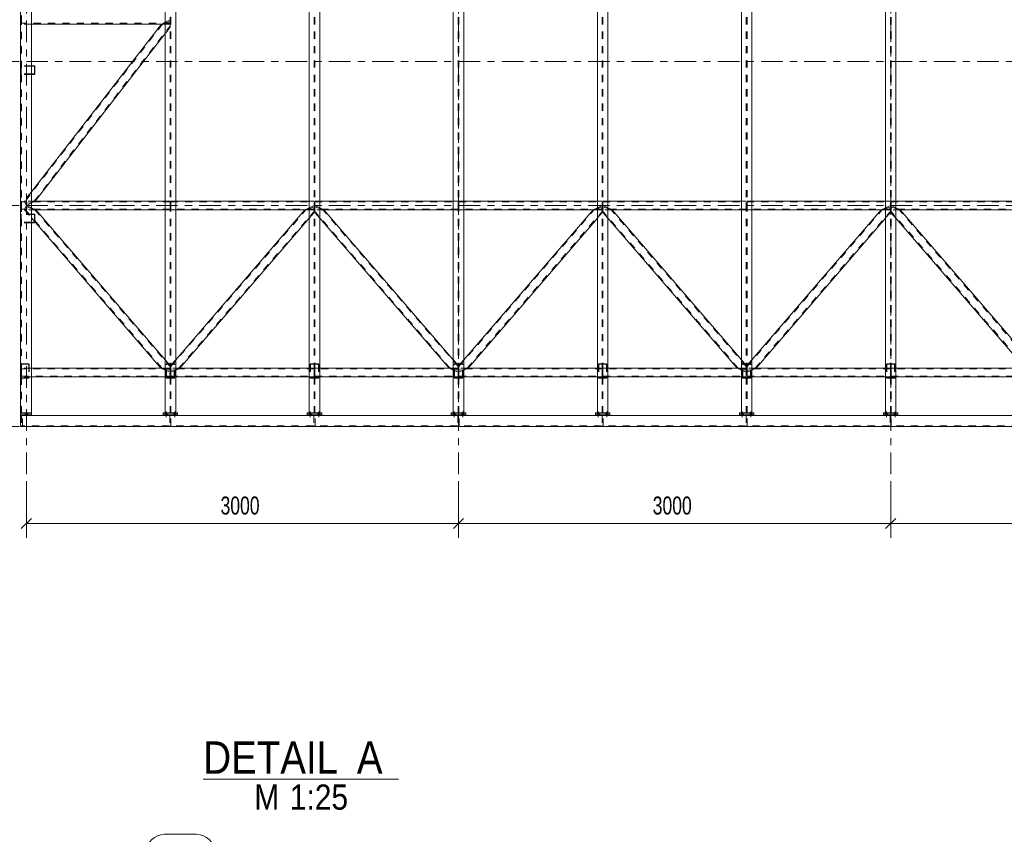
# Model space of a CAD drawing. Header units: millimetres. Extents: x -73 to 521, y -287 to 133.
# Tile 3 of 14: x 0 to 137, y -62 to 51. Entities that reach past the tile are written whole.
import ezdxf

# ---------------------------------------------------------------- set-up
doc = ezdxf.new("R2010")
doc.units = ezdxf.units.MM
for name, pattern in [('XKITLINE00', [0]), ('XKITLINE01', [4, 1, -1, 1, -1]), ('XKITLINE02', [4, 2, -2]), ('XKITLINE03', [6, 3, -1, 1, -1])]:
    doc.linetypes.add(name, pattern=pattern)
for name, color, linetype, lineweight in [('Jiný typ objektu', 7, 'Continuous', 0), ('Kóta', 4, 'Continuous', 0), ('Mřížka', 4, 'Continuous', 0), ('Prvek', 2, 'Continuous', 0), ('Šroub', 3, 'Continuous', 0)]:
    doc.layers.add(name, color=color, linetype=linetype, lineweight=lineweight)
doc.styles.add('ARIAL', font='arial.ttf')
doc.styles.add('ARIAL_NARROW', font='ARIALN.TTF')

msp = doc.modelspace()

# ---------------------------------------------------------------- linework, layer by layer
at = {"layer": 'Jiný typ objektu', "color": 6, "linetype": 'XKITLINE00', "lineweight": 0}
msp.add_line((25.57, -54.48), (52.65, -54.48), dxfattribs=at)
at = {"layer": 'Kóta', "color": 7, "linetype": 'XKITLINE00', "lineweight": 0}
for p, q in [((1, -13.12), (1, -20.98)), ((61, -13.12), (61, -20.98)), ((61, -13.12), (61, -20.98)), ((121, -13.12), (121, -20.98)), ((121, -13.12), (121, -20.98)), ((1.71, -18.28), (0.29, -19.69)), ((1, -18.98), (61, -18.98)), ((61.71, -18.28), (60.29, -19.69)), ((61.71, -18.28), (60.29, -19.69)), ((61, -18.98), (121, -18.98)), ((121.71, -18.28), (120.29, -19.69)), ((121.71, -18.28), (120.29, -19.69)), ((121, -18.98), (181, -18.98))]:
    msp.add_line(p, q, dxfattribs=at)
at = {"layer": 'Kóta', "color": 3}
for p in [(1, -18.98), (61, -18.98), (61, -18.98), (121, -18.98), (121, -18.98)]:
    msp.add_point(p, dxfattribs=at)
at = {"layer": 'Mřížka', "color": 1, "linetype": 'XKITLINE03', "lineweight": 0}
for p, q in [((1, -12.12), (1, 97.55)), ((61, -12.12), (61, 97.55)), ((121, -12.12), (121, 97.55)), ((-29, 45.2), (351, 45.2)), ((-29, 25.2), (351, 25.2)), ((-29, -5.5), (351, -5.5))]:
    msp.add_line(p, q, dxfattribs=at)
at = {"layer": 'Mřížka', "color": 1, "linetype": 'XKITLINE00', "lineweight": 0}
msp.add_line((20.19, -62.15), (24.63, -62.15), dxfattribs=at)
for centre, start, end in [((20.19, -64.65), 90, 270), ((24.63, -64.65), 270, 90)]:
    msp.add_arc(centre, 2.5, start, end, dxfattribs=at)
at = {"layer": 'Prvek', "color": 3, "linetype": 'XKITLINE00', "lineweight": 0}
for p, q in [((0.2, 75.3), (0.2, -3.6)), ((1.7, -3.6), (1.7, 75.3)), ((20.27, -3.6), (20.27, 75.34)), ((21.73, -3.6), (21.73, 75.34)), ((40.27, -3.6), (40.27, 75.34)), ((41.73, -3.6), (41.73, 75.34)), ((60.27, -3.6), (60.27, 75.34)), ((61.73, -3.6), (61.73, 75.34)), ((80.27, -3.6), (80.27, 75.34)), ((81.73, -3.6), (81.73, 75.34)), ((100.27, -3.6), (100.27, 75.34)), ((101.73, -3.6), (101.73, 75.34)), ((120.27, -3.6), (120.27, 75.34)), ((121.73, -3.6), (121.73, 75.34)), ((20.27, 50.64), (19.77, 50.4)), ((19.77, 50.4), (1.7, 27.09)), ((19.77, 50.4), (1.7, 50.4)), ((20.27, 49.07), (2.23, 25.8)), ((2.07, 44.6), (1.7, 44.6)), ((2.07, 44.54), (1.7, 44.54)), ((2.12, 44.59), (2.07, 44.6)), ((2.07, 44.54), (2.1, 44.53)), ((2.1, 44.53), (2.12, 44.52)), ((2.16, 44.56), (2.12, 44.59)), ((2.12, 44.52), (2.13, 44.5)), ((2.13, 44.5), (2.14, 44.47)), ((2.14, 44.47), (2.14, 43.53)), ((2.19, 44.52), (2.16, 44.56)), ((2.2, 44.47), (2.19, 44.52)), ((2.2, 43.53), (2.2, 44.47)), ((2.07, 43.46), (1.7, 43.46)), ((2.07, 43.4), (1.7, 43.4)), ((2.1, 43.47), (2.07, 43.46)), ((2.07, 43.4), (2.12, 43.41)), ((2.12, 43.48), (2.1, 43.47)), ((2.13, 43.5), (2.12, 43.48)), ((2.12, 43.41), (2.16, 43.44)), ((2.14, 43.53), (2.13, 43.5)), ((2.16, 43.44), (2.19, 43.48)), ((2.19, 43.48), (2.2, 43.53)), ((2.23, 25.8), (1.7, 25.54)), ((1.7, 24.88), (2.32, 24.6)), ((20.27, 25.8), (2.23, 25.8)), ((40.27, 25.8), (21.73, 25.8)), ((40.27, 24.87), (39.68, 24.6)), ((60.27, 25.8), (41.73, 25.8)), ((42.22, 24.64), (41.73, 24.87)), ((42.32, 24.6), (42.22, 24.64)), ((80.27, 25.8), (61.73, 25.8)), ((80.27, 24.87), (79.68, 24.6)), ((100.27, 25.8), (81.73, 25.8)), ((82.22, 24.64), (81.73, 24.87)), ((82.32, 24.6), (82.22, 24.64)), ((120.27, 25.8), (101.73, 25.8)), ((120.27, 24.87), (119.68, 24.6)), ((140.27, 25.8), (121.73, 25.8)), ((122.22, 24.64), (121.73, 24.87)), ((122.32, 24.6), (122.22, 24.64)), ((1.7, 23.46), (19.68, 2.6)), ((20.27, 24.6), (2.32, 24.6)), ((2.32, 24.6), (20.27, 3.77)), ((39.68, 24.6), (21.73, 24.6)), ((39.68, 24.6), (21.73, 3.77)), ((40.27, 23.43), (22.32, 2.6)), ((59.68, 2.6), (41.73, 23.43)), ((60.27, 24.6), (42.32, 24.6)), ((60.27, 3.77), (42.32, 24.6)), ((79.68, 24.6), (61.73, 24.6)), ((79.68, 24.6), (61.73, 3.77)), ((80.27, 23.43), (62.32, 2.6)), ((99.68, 2.6), (81.73, 23.43)), ((100.27, 24.6), (82.32, 24.6)), ((100.27, 3.77), (82.32, 24.6)), ((119.68, 24.6), (101.73, 24.6)), ((119.68, 24.6), (101.73, 3.77)), ((120.27, 23.43), (102.32, 2.6)), ((139.68, 2.6), (121.73, 23.43)), ((140.27, 24.6), (122.32, 24.6)), ((140.27, 3.77), (122.32, 24.6)), ((2.07, 22.86), (1.7, 22.86)), ((2.07, 22.8), (1.7, 22.8)), ((2.1, 22.87), (2.07, 22.86)), ((2.07, 22.8), (2.12, 22.81)), ((2.12, 22.88), (2.1, 22.87)), ((2.13, 22.9), (2.12, 22.88)), ((2.12, 22.81), (2.16, 22.84)), ((2.14, 22.93), (2.13, 22.9)), ((2.14, 22.96), (2.14, 22.93)), ((2.16, 22.84), (2.19, 22.88)), ((2.19, 22.88), (2.19, 22.89)), ((19.68, 2.6), (1.7, 2.6)), ((20.27, 1.4), (1.7, 1.4)), ((20.27, 2.33), (19.68, 2.6)), ((22.32, 2.6), (21.73, 2.33)), ((40.27, 1.4), (21.73, 1.4)), ((40.27, 2.6), (22.32, 2.6)), ((59.68, 2.6), (41.73, 2.6)), ((60.27, 1.4), (41.73, 1.4)), ((60.27, 2.33), (59.68, 2.6)), ((62.32, 2.6), (61.73, 2.33)), ((80.27, 1.4), (61.73, 1.4)), ((80.27, 2.6), (62.32, 2.6)), ((99.68, 2.6), (81.73, 2.6)), ((100.27, 1.4), (81.73, 1.4)), ((100.27, 2.33), (99.68, 2.6)), ((102.32, 2.6), (101.73, 2.33)), ((120.27, 1.4), (101.73, 1.4)), ((120.27, 2.6), (102.32, 2.6)), ((139.68, 2.6), (121.73, 2.6)), ((140.27, 1.4), (121.73, 1.4)), ((0.2, -3.6), (0.2, -3.8)), ((0.2, -3.6), (1.7, -3.6)), ((1.7, -3.8), (0.2, -3.8)), ((0.2, -3.8), (0.2, -4)), ((0.2, -3.8), (1.7, -3.8)), ((166.8, -4), (0.2, -4)), ((0.2, -4), (0.2, -5.5)), ((1.7, -3.8), (1.7, -3.6)), ((1.7, -4), (1.7, -3.8)), ((20.27, -3.6), (20, -3.6)), ((20, -3.6), (20, -3.8)), ((22, -3.8), (20, -3.8)), ((20, -3.8), (20, -4)), ((20, -3.8), (22, -3.8)), ((20.27, -3.6), (21.73, -3.6)), ((22, -3.6), (21.73, -3.6)), ((22, -3.8), (22, -3.6)), ((22, -4), (22, -3.8)), ((40.27, -3.6), (40, -3.6)), ((40, -3.6), (40, -3.8)), ((42, -3.8), (40, -3.8)), ((40, -3.8), (40, -4)), ((40, -3.8), (42, -3.8)), ((40.27, -3.6), (41.73, -3.6)), ((42, -3.6), (41.73, -3.6)), ((42, -3.8), (42, -3.6)), ((42, -4), (42, -3.8)), ((60.27, -3.6), (60, -3.6)), ((60, -3.6), (60, -3.8)), ((62, -3.8), (60, -3.8)), ((60, -3.8), (60, -4)), ((60, -3.8), (62, -3.8)), ((60.27, -3.6), (61.73, -3.6)), ((62, -3.6), (61.73, -3.6)), ((62, -3.8), (62, -3.6)), ((62, -4), (62, -3.8)), ((80.27, -3.6), (80, -3.6)), ((80, -3.6), (80, -3.8)), ((80, -3.8), (82, -3.8)), ((82, -3.8), (80, -3.8)), ((80, -3.8), (80, -4)), ((80.27, -3.6), (81.73, -3.6)), ((82, -3.6), (81.73, -3.6)), ((82, -3.8), (82, -3.6)), ((82, -4), (82, -3.8)), ((100.27, -3.6), (100, -3.6)), ((100, -3.6), (100, -3.8)), ((100, -3.8), (102, -3.8)), ((102, -3.8), (100, -3.8)), ((100, -3.8), (100, -4)), ((100.27, -3.6), (101.73, -3.6)), ((102, -3.6), (101.73, -3.6)), ((102, -3.8), (102, -3.6)), ((102, -4), (102, -3.8)), ((120.27, -3.6), (120, -3.6)), ((120, -3.6), (120, -3.8)), ((120, -3.8), (122, -3.8)), ((122, -3.8), (120, -3.8)), ((120, -3.8), (120, -4)), ((120.27, -3.6), (121.73, -3.6)), ((122, -3.6), (121.73, -3.6)), ((122, -3.8), (122, -3.6)), ((122, -4), (122, -3.8)), ((166.8, -5.5), (0.2, -5.5))]:
    msp.add_line(p, q, dxfattribs=at)
at = {"layer": 'Prvek', "color": 1, "linetype": 'XKITLINE01', "lineweight": 0}
for p, q in [((0.31, 75.3), (0.31, -3.6)), ((20.95, 75.34), (20.95, -3.6)), ((21.05, 75.34), (21.05, -3.6)), ((40.95, 75.34), (40.95, -3.6)), ((41.05, 75.34), (41.05, -3.6)), ((60.95, 75.34), (60.95, -3.6)), ((61.05, 75.34), (61.05, -3.6)), ((80.95, 75.34), (80.95, -3.6)), ((81.05, 75.34), (81.05, -3.6)), ((100.95, 75.34), (100.95, -3.6)), ((101.05, 75.34), (101.05, -3.6)), ((120.95, 75.34), (120.95, -3.6)), ((121.05, 75.34), (121.05, -3.6)), ((0.31, 51.6), (0.31, 50.4)), ((20.95, 50.98), (20.27, 50.64)), ((20.47, 50.63), (20.35, 50.57)), ((20.76, 50.69), (20.47, 50.63)), ((20.95, 50.63), (20.76, 50.69)), ((20.95, 50.98), (20.95, 49.96)), ((21, 50.4), (21, 51.6)), ((21, 50.5), (0.31, 50.5)), ((1.7, 50.4), (0.31, 50.4)), ((19.9, 50.4), (0.83, 25.8)), ((2.1, 25.8), (20.95, 50.12)), ((19.9, 50.4), (19.77, 50.4)), ((21, 50.4), (19.77, 50.4)), ((19.97, 50.44), (19.9, 50.4)), ((20.01, 50.44), (19.97, 50.44)), ((20.18, 50.53), (20.01, 50.44)), ((20.35, 50.57), (20.18, 50.53)), ((20.95, 49.96), (20.27, 49.07)), ((0.21, 44.52), (0.2, 44.47)), ((0.2, 43.53), (0.2, 44.47)), ((0.24, 44.56), (0.21, 44.52)), ((0.28, 44.59), (0.24, 44.56)), ((0.26, 44.47), (0.27, 44.5)), ((0.26, 43.53), (0.26, 44.47)), ((0.27, 44.5), (0.28, 44.52)), ((0.33, 44.6), (0.28, 44.59)), ((0.28, 44.52), (0.3, 44.53)), ((0.3, 44.53), (0.33, 44.54)), ((1.7, 44.6), (0.33, 44.6)), ((1.7, 44.54), (0.33, 44.54)), ((0.2, 43.53), (0.21, 43.48)), ((0.21, 43.48), (0.24, 43.44)), ((0.24, 43.44), (0.28, 43.41)), ((0.27, 43.5), (0.26, 43.53)), ((0.28, 43.48), (0.27, 43.5)), ((0.3, 43.47), (0.28, 43.48)), ((0.28, 43.41), (0.33, 43.4)), ((0.33, 43.46), (0.3, 43.47)), ((1.7, 43.46), (0.33, 43.46)), ((1.7, 43.4), (0.33, 43.4)), ((1.7, 27.09), (0.7, 25.8)), ((2.23, 25.8), (0.31, 25.8)), ((0.31, 25.8), (0.31, 24.6)), ((20.95, 25.7), (0.31, 25.7)), ((20.95, 24.7), (0.31, 24.7)), ((0.7, 25.8), (1, 25.2)), ((0.7, 25.8), (0.83, 25.8)), ((0.8, 24.77), (0.72, 24.6)), ((0.89, 24.97), (0.8, 24.77)), ((0.83, 25.8), (0.85, 25.76)), ((0.85, 25.76), (0.88, 25.76)), ((0.86, 24.6), (0.87, 24.64)), ((0.87, 24.64), (0.9, 24.64)), ((0.88, 25.76), (0.92, 25.67)), ((1.11, 25.15), (0.89, 24.97)), ((0.9, 24.64), (0.94, 24.73)), ((0.92, 25.67), (1.01, 25.63)), ((0.94, 24.73), (1.04, 24.77)), ((1.7, 25.54), (1, 25.2)), ((1.01, 25.63), (1.04, 25.57)), ((1.04, 25.57), (1.24, 25.51)), ((1.04, 24.77), (1.06, 24.83)), ((1.27, 24.89), (1.06, 24.83)), ((1.11, 25.15), (1.7, 24.88)), ((1.53, 25.57), (1.24, 25.51)), ((1.27, 24.89), (1.57, 24.83)), ((1.53, 25.57), (1.65, 25.63)), ((1.57, 24.83), (1.7, 24.77)), ((1.65, 25.63), (1.82, 25.67)), ((1.7, 24.77), (1.88, 24.73)), ((1.82, 25.67), (1.99, 25.76)), ((1.88, 24.73), (2.06, 24.64)), ((1.99, 25.76), (2.03, 25.76)), ((2.1, 25.8), (2.03, 25.76)), ((2.06, 24.64), (2.1, 24.64)), ((2.1, 25.8), (2.23, 25.8)), ((2.1, 24.64), (2.18, 24.6)), ((20.95, 25.8), (20.27, 25.8)), ((20.95, 24.6), (20.95, 25.8)), ((21.73, 25.8), (21.05, 25.8)), ((21.05, 25.8), (21.05, 24.6)), ((21.05, 25.7), (40.95, 25.7)), ((40.95, 24.7), (21.05, 24.7)), ((39.82, 24.6), (39.9, 24.64)), ((39.9, 24.64), (39.94, 24.64)), ((39.94, 24.64), (40.12, 24.73)), ((40.12, 24.73), (40.3, 24.77)), ((40.95, 25.8), (40.27, 25.8)), ((40.95, 25.18), (40.27, 24.87)), ((40.3, 24.77), (40.43, 24.83)), ((40.73, 24.89), (40.43, 24.83)), ((40.94, 24.83), (40.73, 24.89)), ((40.94, 24.83), (40.95, 24.77)), ((40.95, 24.6), (40.95, 25.8)), ((40.95, 25.18), (40.95, 24.22)), ((41.73, 25.8), (41.05, 25.8)), ((41.05, 25.8), (41.05, 24.6)), ((41.05, 25.7), (60.95, 25.7)), ((41.73, 24.87), (41.05, 25.18)), ((41.05, 25.18), (41.05, 24.22)), ((41.06, 24.83), (41.05, 24.77)), ((60.95, 24.7), (41.05, 24.7)), ((41.27, 24.89), (41.06, 24.83)), ((41.57, 24.83), (41.27, 24.89)), ((41.57, 24.83), (41.7, 24.77)), ((41.57, 24.83), (41.7, 24.77)), ((41.7, 24.77), (41.88, 24.73)), ((41.7, 24.77), (41.88, 24.73)), ((41.88, 24.73), (42.06, 24.64)), ((42.06, 24.64), (42.1, 24.64)), ((42.18, 24.6), (42.1, 24.64)), ((60.95, 25.8), (60.27, 25.8)), ((60.95, 24.6), (60.95, 25.8)), ((61.73, 25.8), (61.05, 25.8)), ((61.05, 25.8), (61.05, 24.6)), ((61.05, 25.7), (80.95, 25.7)), ((80.95, 24.7), (61.05, 24.7)), ((79.82, 24.6), (79.9, 24.64)), ((79.9, 24.64), (79.94, 24.64)), ((79.94, 24.64), (80.12, 24.73)), ((80.12, 24.73), (80.3, 24.77)), ((80.95, 25.8), (80.27, 25.8)), ((80.95, 25.18), (80.27, 24.87)), ((80.3, 24.77), (80.43, 24.83)), ((80.73, 24.89), (80.43, 24.83)), ((80.94, 24.83), (80.73, 24.89)), ((80.94, 24.83), (80.95, 24.77)), ((80.95, 24.6), (80.95, 25.8)), ((80.95, 25.18), (80.95, 24.22)), ((81.73, 25.8), (81.05, 25.8)), ((81.05, 25.8), (81.05, 24.6)), ((81.05, 25.7), (100.95, 25.7)), ((81.73, 24.87), (81.05, 25.18)), ((81.05, 25.18), (81.05, 24.22)), ((81.06, 24.83), (81.05, 24.77)), ((100.95, 24.7), (81.05, 24.7)), ((81.27, 24.89), (81.06, 24.83)), ((81.57, 24.83), (81.27, 24.89)), ((81.57, 24.83), (81.7, 24.77)), ((81.57, 24.83), (81.7, 24.77)), ((81.7, 24.77), (81.88, 24.73)), ((81.7, 24.77), (81.88, 24.73)), ((81.88, 24.73), (82.06, 24.64)), ((82.06, 24.64), (82.1, 24.64)), ((82.18, 24.6), (82.1, 24.64)), ((100.95, 25.8), (100.27, 25.8)), ((100.95, 24.6), (100.95, 25.8)), ((101.73, 25.8), (101.05, 25.8)), ((101.05, 25.8), (101.05, 24.6)), ((101.05, 25.7), (120.95, 25.7)), ((120.95, 24.7), (101.05, 24.7)), ((119.82, 24.6), (119.9, 24.64)), ((119.9, 24.64), (119.94, 24.64)), ((119.94, 24.64), (120.12, 24.73)), ((120.12, 24.73), (120.3, 24.77)), ((120.95, 25.8), (120.27, 25.8)), ((120.95, 25.18), (120.27, 24.87)), ((120.3, 24.77), (120.43, 24.83)), ((120.73, 24.89), (120.43, 24.83)), ((120.94, 24.83), (120.73, 24.89)), ((120.95, 24.77), (120.94, 24.83)), ((120.95, 24.6), (120.95, 25.8)), ((120.95, 25.18), (120.95, 24.22)), ((121.73, 25.8), (121.05, 25.8)), ((121.05, 25.8), (121.05, 24.6)), ((121.05, 25.7), (140.95, 25.7)), ((121.73, 24.87), (121.05, 25.18)), ((121.05, 25.18), (121.05, 24.22)), ((121.06, 24.83), (121.05, 24.77)), ((140.95, 24.7), (121.05, 24.7)), ((121.27, 24.89), (121.06, 24.83)), ((121.57, 24.83), (121.27, 24.89)), ((121.57, 24.83), (121.7, 24.77)), ((121.57, 24.83), (121.7, 24.77)), ((121.7, 24.77), (121.88, 24.73)), ((121.7, 24.77), (121.88, 24.73)), ((121.88, 24.73), (122.06, 24.64)), ((122.06, 24.64), (122.1, 24.64)), ((122.18, 24.6), (122.1, 24.64)), ((0.21, 23.92), (0.2, 23.87)), ((0.2, 22.93), (0.2, 23.87)), ((0.24, 23.96), (0.21, 23.92)), ((0.28, 23.99), (0.24, 23.96)), ((0.26, 23.87), (0.27, 23.9)), ((0.26, 22.93), (0.26, 23.87)), ((0.27, 23.9), (0.28, 23.92)), ((0.33, 24), (0.28, 23.99)), ((0.28, 23.92), (0.3, 23.93)), ((0.3, 23.93), (0.33, 23.94)), ((2.32, 24.6), (0.31, 24.6)), ((2.07, 24), (0.33, 24)), ((2.07, 23.94), (0.33, 23.94)), ((0.72, 24.6), (1.7, 23.46)), ((0.72, 24.6), (0.86, 24.6)), ((0.86, 24.6), (19.82, 2.6)), ((2.12, 23.99), (2.07, 24)), ((2.07, 23.94), (2.1, 23.93)), ((2.1, 23.93), (2.12, 23.92)), ((2.16, 23.96), (2.12, 23.99)), ((2.12, 23.92), (2.13, 23.9)), ((2.13, 23.9), (2.14, 23.87)), ((2.14, 23.87), (2.14, 22.96)), ((2.19, 23.92), (2.16, 23.96)), ((2.18, 24.6), (20.95, 2.82)), ((2.18, 24.6), (2.32, 24.6)), ((2.2, 23.87), (2.19, 23.92)), ((2.2, 23.87), (2.2, 22.93)), ((20.95, 24.6), (20.27, 24.6)), ((21.73, 24.6), (21.05, 24.6)), ((21.05, 2.82), (39.82, 24.6)), ((22.18, 2.6), (40.95, 24.38)), ((40.95, 24.6), (39.68, 24.6)), ((39.82, 24.6), (39.68, 24.6)), ((40.95, 24.22), (40.27, 23.43)), ((42.32, 24.6), (41.05, 24.6)), ((59.82, 2.6), (41.05, 24.38)), ((41.73, 23.43), (41.05, 24.22)), ((60.95, 2.82), (42.18, 24.6)), ((42.32, 24.6), (42.18, 24.6)), ((60.95, 24.6), (60.27, 24.6)), ((61.73, 24.6), (61.05, 24.6)), ((61.05, 2.82), (79.82, 24.6)), ((62.18, 2.6), (80.95, 24.38)), ((80.95, 24.6), (79.68, 24.6)), ((79.82, 24.6), (79.68, 24.6)), ((80.95, 24.22), (80.27, 23.43)), ((82.32, 24.6), (81.05, 24.6)), ((99.82, 2.6), (81.05, 24.38)), ((81.73, 23.43), (81.05, 24.22)), ((100.95, 2.82), (82.18, 24.6)), ((82.32, 24.6), (82.18, 24.6)), ((100.95, 24.6), (100.27, 24.6)), ((101.73, 24.6), (101.05, 24.6)), ((101.05, 2.82), (119.82, 24.6)), ((102.18, 2.6), (120.95, 24.38)), ((120.95, 24.6), (119.68, 24.6)), ((119.82, 24.6), (119.68, 24.6)), ((120.95, 24.22), (120.27, 23.43)), ((122.32, 24.6), (121.05, 24.6)), ((139.82, 2.6), (121.05, 24.38)), ((121.73, 23.43), (121.05, 24.22)), ((140.95, 2.82), (122.18, 24.6)), ((122.32, 24.6), (122.18, 24.6)), ((0.2, 22.93), (0.21, 22.88)), ((0.21, 22.88), (0.24, 22.84)), ((0.24, 22.84), (0.28, 22.81)), ((0.27, 22.9), (0.26, 22.93)), ((0.28, 22.88), (0.27, 22.9)), ((0.3, 22.87), (0.28, 22.88)), ((0.28, 22.81), (0.33, 22.8)), ((0.33, 22.86), (0.3, 22.87)), ((1.7, 22.86), (0.33, 22.86)), ((1.7, 22.8), (0.33, 22.8)), ((2.19, 22.89), (2.2, 22.93)), ((0.21, 3.12), (0.2, 3.07)), ((0.2, 1.33), (0.2, 3.07)), ((0.24, 3.16), (0.21, 3.12)), ((0.28, 3.19), (0.24, 3.16)), ((0.26, 3.07), (0.27, 3.1)), ((0.26, 1.33), (0.26, 3.07)), ((0.27, 3.1), (0.28, 3.12)), ((0.33, 3.2), (0.28, 3.19)), ((0.28, 3.12), (0.3, 3.13)), ((0.3, 3.13), (0.33, 3.14)), ((1.27, 3.2), (0.33, 3.2)), ((1.27, 3.14), (0.33, 3.14)), ((1.32, 3.19), (1.27, 3.2)), ((1.27, 3.14), (1.3, 3.13)), ((1.3, 3.13), (1.32, 3.12)), ((1.36, 3.16), (1.32, 3.19)), ((1.32, 3.12), (1.33, 3.1)), ((1.33, 3.1), (1.34, 3.07)), ((1.34, 3.07), (1.34, 1.33)), ((1.39, 3.12), (1.36, 3.16)), ((1.4, 3.07), (1.39, 3.12)), ((1.4, 3.07), (1.4, 1.33)), ((20.27, 3.77), (20.95, 2.98)), ((20.41, 3.12), (20.4, 3.07)), ((20.4, 1.33), (20.4, 3.07)), ((20.44, 3.16), (20.41, 3.12)), ((20.48, 3.19), (20.44, 3.16)), ((20.46, 3.07), (20.47, 3.1)), ((20.46, 1.33), (20.46, 3.07)), ((20.47, 3.1), (20.48, 3.12)), ((20.53, 3.2), (20.48, 3.19)), ((20.48, 3.12), (20.5, 3.13)), ((20.5, 3.13), (20.53, 3.14)), ((21.47, 3.2), (20.53, 3.2)), ((21.47, 3.14), (20.53, 3.14)), ((20.95, 2.98), (20.95, 2.02)), ((21.73, 3.77), (21.05, 2.98)), ((21.05, 2.02), (21.05, 2.98)), ((21.52, 3.19), (21.47, 3.2)), ((21.47, 3.14), (21.5, 3.13)), ((21.5, 3.13), (21.52, 3.12)), ((21.56, 3.16), (21.52, 3.19)), ((21.52, 3.12), (21.53, 3.1)), ((21.53, 3.1), (21.54, 3.07)), ((21.54, 1.33), (21.54, 3.07)), ((21.59, 3.12), (21.56, 3.16)), ((21.6, 3.07), (21.59, 3.12)), ((21.6, 1.33), (21.6, 3.07)), ((40.41, 3.12), (40.4, 3.07)), ((40.4, 3.07), (40.4, 1.33)), ((40.44, 3.16), (40.41, 3.12)), ((40.48, 3.19), (40.44, 3.16)), ((40.46, 3.07), (40.47, 3.1)), ((40.46, 3.07), (40.46, 1.33)), ((40.47, 3.1), (40.48, 3.12)), ((40.53, 3.2), (40.48, 3.19)), ((40.48, 3.12), (40.5, 3.13)), ((40.5, 3.13), (40.53, 3.14)), ((41.47, 3.2), (40.53, 3.2)), ((41.47, 3.14), (40.53, 3.14)), ((41.52, 3.19), (41.47, 3.2)), ((41.47, 3.14), (41.5, 3.13)), ((41.5, 3.13), (41.52, 3.12)), ((41.56, 3.16), (41.52, 3.19)), ((41.52, 3.12), (41.53, 3.1)), ((41.53, 3.1), (41.54, 3.07)), ((41.54, 3.07), (41.54, 1.33)), ((41.59, 3.12), (41.56, 3.16)), ((41.6, 3.07), (41.59, 3.12)), ((41.6, 3.07), (41.6, 1.33)), ((60.95, 2.98), (60.27, 3.77)), ((60.41, 3.12), (60.4, 3.07)), ((60.4, 1.33), (60.4, 3.07)), ((60.44, 3.16), (60.41, 3.12)), ((60.48, 3.19), (60.44, 3.16)), ((60.46, 3.07), (60.47, 3.1)), ((60.46, 1.33), (60.46, 3.07)), ((60.47, 3.1), (60.48, 3.12)), ((60.53, 3.2), (60.48, 3.19)), ((60.48, 3.12), (60.5, 3.13)), ((60.5, 3.13), (60.53, 3.14)), ((61.47, 3.2), (60.53, 3.2)), ((61.47, 3.14), (60.53, 3.14)), ((60.95, 2.02), (60.95, 2.98)), ((61.73, 3.77), (61.05, 2.98)), ((61.05, 2.02), (61.05, 2.98)), ((61.52, 3.19), (61.47, 3.2)), ((61.47, 3.14), (61.5, 3.13)), ((61.5, 3.13), (61.52, 3.12)), ((61.56, 3.16), (61.52, 3.19)), ((61.52, 3.12), (61.53, 3.1)), ((61.53, 3.1), (61.54, 3.07)), ((61.54, 1.33), (61.54, 3.07)), ((61.59, 3.12), (61.56, 3.16)), ((61.6, 3.07), (61.59, 3.12)), ((61.6, 1.33), (61.6, 3.07)), ((80.41, 3.12), (80.4, 3.07)), ((80.4, 3.07), (80.4, 1.33)), ((80.44, 3.16), (80.41, 3.12)), ((80.48, 3.19), (80.44, 3.16)), ((80.46, 3.07), (80.47, 3.1)), ((80.46, 3.07), (80.46, 1.33)), ((80.47, 3.1), (80.48, 3.12)), ((80.53, 3.2), (80.48, 3.19)), ((80.48, 3.12), (80.5, 3.13)), ((80.5, 3.13), (80.53, 3.14)), ((81.47, 3.2), (80.53, 3.2)), ((81.47, 3.14), (80.53, 3.14)), ((81.52, 3.19), (81.47, 3.2)), ((81.47, 3.14), (81.5, 3.13)), ((81.5, 3.13), (81.52, 3.12)), ((81.56, 3.16), (81.52, 3.19)), ((81.52, 3.12), (81.53, 3.1)), ((81.53, 3.1), (81.54, 3.07)), ((81.54, 3.07), (81.54, 1.33)), ((81.59, 3.12), (81.56, 3.16)), ((81.6, 3.07), (81.59, 3.12)), ((81.6, 3.07), (81.6, 1.33)), ((100.95, 2.98), (100.27, 3.77)), ((100.41, 3.12), (100.4, 3.07)), ((100.4, 1.33), (100.4, 3.07)), ((100.44, 3.16), (100.41, 3.12)), ((100.48, 3.19), (100.44, 3.16)), ((100.46, 3.07), (100.47, 3.1)), ((100.46, 1.33), (100.46, 3.07)), ((100.47, 3.1), (100.48, 3.12)), ((100.53, 3.2), (100.48, 3.19)), ((100.48, 3.12), (100.5, 3.13)), ((100.5, 3.13), (100.53, 3.14)), ((101.47, 3.2), (100.53, 3.2)), ((101.47, 3.14), (100.53, 3.14)), ((100.95, 2.02), (100.95, 2.98)), ((101.73, 3.77), (101.05, 2.98)), ((101.05, 2.02), (101.05, 2.98)), ((101.52, 3.19), (101.47, 3.2)), ((101.47, 3.14), (101.5, 3.13)), ((101.5, 3.13), (101.52, 3.12)), ((101.56, 3.16), (101.52, 3.19)), ((101.52, 3.12), (101.53, 3.1)), ((101.53, 3.1), (101.54, 3.07)), ((101.54, 1.33), (101.54, 3.07)), ((101.59, 3.12), (101.56, 3.16)), ((101.6, 3.07), (101.59, 3.12)), ((101.6, 1.33), (101.6, 3.07)), ((120.41, 3.12), (120.4, 3.07)), ((120.4, 3.07), (120.4, 1.33)), ((120.44, 3.16), (120.41, 3.12)), ((120.48, 3.19), (120.44, 3.16)), ((120.46, 3.07), (120.47, 3.1)), ((120.46, 3.07), (120.46, 1.33)), ((120.47, 3.1), (120.48, 3.12)), ((120.53, 3.2), (120.48, 3.19)), ((120.48, 3.12), (120.5, 3.13)), ((120.5, 3.13), (120.53, 3.14)), ((121.47, 3.2), (120.53, 3.2)), ((121.47, 3.14), (120.53, 3.14)), ((121.52, 3.19), (121.47, 3.2)), ((121.47, 3.14), (121.5, 3.13)), ((121.5, 3.13), (121.52, 3.12)), ((121.56, 3.16), (121.52, 3.19)), ((121.52, 3.12), (121.53, 3.1)), ((121.53, 3.1), (121.54, 3.07)), ((121.54, 3.07), (121.54, 1.33)), ((121.59, 3.12), (121.56, 3.16)), ((121.6, 3.07), (121.59, 3.12)), ((121.6, 3.07), (121.6, 1.33)), ((1.7, 2.6), (0.31, 2.6)), ((0.31, 2.6), (0.31, 1.4)), ((20.95, 2.5), (0.31, 2.5)), ((0.31, 1.5), (20.95, 1.5)), ((1.7, 1.4), (0.31, 1.4)), ((20.95, 2.6), (19.68, 2.6)), ((19.68, 2.6), (19.82, 2.6)), ((19.82, 2.6), (19.9, 2.56)), ((19.9, 2.56), (19.94, 2.56)), ((19.94, 2.56), (20.12, 2.47)), ((20.12, 2.47), (20.3, 2.43)), ((20.95, 2.02), (20.27, 2.33)), ((20.95, 1.4), (20.27, 1.4)), ((20.43, 2.37), (20.3, 2.43)), ((20.73, 2.31), (20.43, 2.37)), ((20.94, 2.37), (20.73, 2.31)), ((20.95, 1.9), (20.89, 1.77)), ((20.89, 1.77), (20.95, 1.82)), ((20.94, 2.37), (20.95, 2.43)), ((20.94, 2.37), (20.95, 2.43)), ((20.95, 1.4), (20.95, 2.6)), ((20.95, 1.82), (20.95, 1.9)), ((22.32, 2.6), (21.05, 2.6)), ((21.05, 2.6), (21.05, 1.4)), ((40.95, 2.5), (21.05, 2.5)), ((21.06, 2.37), (21.05, 2.43)), ((21.73, 2.33), (21.05, 2.02)), ((21.05, 1.5), (40.95, 1.5)), ((21.73, 1.4), (21.05, 1.4)), ((21.27, 2.31), (21.06, 2.37)), ((21.57, 2.37), (21.27, 2.31)), ((21.7, 2.43), (21.57, 2.37)), ((21.88, 2.47), (21.7, 2.43)), ((21.88, 2.47), (22.06, 2.56)), ((22.06, 2.56), (22.1, 2.56)), ((22.1, 2.56), (22.18, 2.6)), ((22.18, 2.6), (22.32, 2.6)), ((40.95, 2.6), (40.27, 2.6)), ((40.95, 1.4), (40.27, 1.4)), ((40.95, 1.4), (40.95, 2.6)), ((41.73, 2.6), (41.05, 2.6)), ((41.05, 2.6), (41.05, 1.4)), ((60.95, 2.5), (41.05, 2.5)), ((41.05, 1.5), (60.95, 1.5)), ((41.73, 1.4), (41.05, 1.4)), ((60.95, 2.6), (59.68, 2.6)), ((59.82, 2.6), (59.68, 2.6)), ((59.9, 2.56), (59.82, 2.6)), ((59.94, 2.56), (59.9, 2.56)), ((60.12, 2.47), (59.94, 2.56)), ((60.3, 2.43), (60.12, 2.47)), ((60.95, 2.02), (60.27, 2.33)), ((60.95, 1.4), (60.27, 1.4)), ((60.43, 2.37), (60.3, 2.43)), ((60.73, 2.31), (60.43, 2.37)), ((60.94, 2.37), (60.73, 2.31)), ((60.94, 2.37), (60.95, 2.43)), ((60.94, 2.37), (60.95, 2.43)), ((60.95, 1.4), (60.95, 2.6)), ((62.32, 2.6), (61.05, 2.6)), ((61.05, 2.6), (61.05, 1.4)), ((80.95, 2.5), (61.05, 2.5)), ((61.06, 2.37), (61.05, 2.43)), ((61.73, 2.33), (61.05, 2.02)), ((61.05, 1.5), (80.95, 1.5)), ((61.73, 1.4), (61.05, 1.4)), ((61.27, 2.31), (61.06, 2.37)), ((61.57, 2.37), (61.27, 2.31)), ((61.7, 2.43), (61.57, 2.37)), ((61.88, 2.47), (61.7, 2.43)), ((61.88, 2.47), (62.06, 2.56)), ((62.06, 2.56), (62.1, 2.56)), ((62.1, 2.56), (62.18, 2.6)), ((62.18, 2.6), (62.32, 2.6)), ((80.95, 2.6), (80.27, 2.6)), ((80.95, 1.4), (80.27, 1.4)), ((80.95, 1.4), (80.95, 2.6)), ((81.73, 2.6), (81.05, 2.6)), ((81.05, 2.6), (81.05, 1.4)), ((100.95, 2.5), (81.05, 2.5)), ((81.05, 1.5), (100.95, 1.5)), ((81.73, 1.4), (81.05, 1.4)), ((100.95, 2.6), (99.68, 2.6)), ((99.82, 2.6), (99.68, 2.6)), ((99.9, 2.56), (99.82, 2.6)), ((99.94, 2.56), (99.9, 2.56)), ((100.12, 2.47), (99.94, 2.56)), ((100.3, 2.43), (100.12, 2.47)), ((100.95, 2.02), (100.27, 2.33)), ((100.95, 1.4), (100.27, 1.4)), ((100.43, 2.37), (100.3, 2.43)), ((100.73, 2.31), (100.43, 2.37)), ((100.94, 2.37), (100.73, 2.31)), ((100.94, 2.37), (100.95, 2.43)), ((100.94, 2.37), (100.95, 2.43)), ((100.95, 1.4), (100.95, 2.6)), ((102.32, 2.6), (101.05, 2.6)), ((101.05, 2.6), (101.05, 1.4)), ((120.95, 2.5), (101.05, 2.5)), ((101.06, 2.37), (101.05, 2.43)), ((101.73, 2.33), (101.05, 2.02)), ((101.05, 1.5), (120.95, 1.5)), ((101.73, 1.4), (101.05, 1.4)), ((101.27, 2.31), (101.06, 2.37)), ((101.57, 2.37), (101.27, 2.31)), ((101.7, 2.43), (101.57, 2.37)), ((101.88, 2.47), (101.7, 2.43)), ((101.88, 2.47), (102.06, 2.56)), ((102.06, 2.56), (102.1, 2.56)), ((102.1, 2.56), (102.18, 2.6)), ((102.18, 2.6), (102.32, 2.6)), ((120.95, 2.6), (120.27, 2.6)), ((120.95, 1.4), (120.27, 1.4)), ((120.95, 1.4), (120.95, 2.6)), ((121.73, 2.6), (121.05, 2.6)), ((121.05, 2.6), (121.05, 1.4)), ((140.95, 2.5), (121.05, 2.5)), ((121.05, 1.5), (140.95, 1.5)), ((121.73, 1.4), (121.05, 1.4)), ((0.2, 1.33), (0.21, 1.28)), ((0.21, 1.28), (0.24, 1.24)), ((0.24, 1.24), (0.28, 1.21)), ((0.27, 1.3), (0.26, 1.33)), ((0.28, 1.28), (0.27, 1.3)), ((0.3, 1.27), (0.28, 1.28)), ((0.28, 1.21), (0.33, 1.2)), ((0.33, 1.26), (0.3, 1.27)), ((1.27, 1.26), (0.33, 1.26)), ((1.27, 1.2), (0.33, 1.2)), ((1.3, 1.27), (1.27, 1.26)), ((1.27, 1.2), (1.32, 1.21)), ((1.32, 1.28), (1.3, 1.27)), ((1.33, 1.3), (1.32, 1.28)), ((1.32, 1.21), (1.36, 1.24)), ((1.34, 1.33), (1.33, 1.3)), ((1.36, 1.24), (1.39, 1.28)), ((1.39, 1.28), (1.4, 1.33)), ((20.4, 1.33), (20.41, 1.28)), ((20.41, 1.28), (20.44, 1.24)), ((20.44, 1.24), (20.48, 1.21)), ((20.47, 1.3), (20.46, 1.33)), ((20.48, 1.28), (20.47, 1.3)), ((20.5, 1.27), (20.48, 1.28)), ((20.48, 1.21), (20.53, 1.2)), ((20.53, 1.26), (20.5, 1.27)), ((21.47, 1.26), (20.53, 1.26)), ((21.47, 1.2), (20.53, 1.2)), ((21.5, 1.27), (21.47, 1.26)), ((21.47, 1.2), (21.52, 1.21)), ((21.52, 1.28), (21.5, 1.27)), ((21.53, 1.3), (21.52, 1.28)), ((21.52, 1.21), (21.56, 1.24)), ((21.54, 1.33), (21.53, 1.3)), ((21.56, 1.24), (21.59, 1.28)), ((21.59, 1.28), (21.6, 1.33)), ((40.4, 1.33), (40.41, 1.28)), ((40.41, 1.28), (40.44, 1.24)), ((40.44, 1.24), (40.48, 1.21)), ((40.47, 1.3), (40.46, 1.33)), ((40.48, 1.28), (40.47, 1.3)), ((40.5, 1.27), (40.48, 1.28)), ((40.48, 1.21), (40.53, 1.2)), ((40.53, 1.26), (40.5, 1.27)), ((41.47, 1.26), (40.53, 1.26)), ((41.47, 1.2), (40.53, 1.2)), ((41.5, 1.27), (41.47, 1.26)), ((41.47, 1.2), (41.52, 1.21)), ((41.52, 1.28), (41.5, 1.27)), ((41.53, 1.3), (41.52, 1.28)), ((41.52, 1.21), (41.56, 1.24)), ((41.54, 1.33), (41.53, 1.3)), ((41.56, 1.24), (41.59, 1.28)), ((41.59, 1.28), (41.6, 1.33)), ((60.4, 1.33), (60.41, 1.28)), ((60.41, 1.28), (60.44, 1.24)), ((60.44, 1.24), (60.48, 1.21)), ((60.47, 1.3), (60.46, 1.33)), ((60.48, 1.28), (60.47, 1.3)), ((60.5, 1.27), (60.48, 1.28)), ((60.48, 1.21), (60.53, 1.2)), ((60.53, 1.26), (60.5, 1.27)), ((61.47, 1.26), (60.53, 1.26)), ((61.47, 1.2), (60.53, 1.2)), ((61.5, 1.27), (61.47, 1.26)), ((61.47, 1.2), (61.52, 1.21)), ((61.52, 1.28), (61.5, 1.27)), ((61.53, 1.3), (61.52, 1.28)), ((61.52, 1.21), (61.56, 1.24)), ((61.54, 1.33), (61.53, 1.3)), ((61.56, 1.24), (61.59, 1.28)), ((61.59, 1.28), (61.6, 1.33)), ((80.4, 1.33), (80.41, 1.28)), ((80.41, 1.28), (80.44, 1.24)), ((80.44, 1.24), (80.48, 1.21)), ((80.47, 1.3), (80.46, 1.33)), ((80.48, 1.28), (80.47, 1.3)), ((80.5, 1.27), (80.48, 1.28)), ((80.48, 1.21), (80.53, 1.2)), ((80.53, 1.26), (80.5, 1.27)), ((81.47, 1.26), (80.53, 1.26)), ((81.47, 1.2), (80.53, 1.2)), ((81.5, 1.27), (81.47, 1.26)), ((81.47, 1.2), (81.52, 1.21)), ((81.52, 1.28), (81.5, 1.27)), ((81.53, 1.3), (81.52, 1.28)), ((81.52, 1.21), (81.56, 1.24)), ((81.54, 1.33), (81.53, 1.3)), ((81.56, 1.24), (81.59, 1.28)), ((81.59, 1.28), (81.6, 1.33)), ((100.4, 1.33), (100.41, 1.28)), ((100.41, 1.28), (100.44, 1.24)), ((100.44, 1.24), (100.48, 1.21)), ((100.47, 1.3), (100.46, 1.33)), ((100.48, 1.28), (100.47, 1.3)), ((100.5, 1.27), (100.48, 1.28)), ((100.48, 1.21), (100.53, 1.2)), ((100.53, 1.26), (100.5, 1.27)), ((101.47, 1.26), (100.53, 1.26)), ((101.47, 1.2), (100.53, 1.2)), ((101.5, 1.27), (101.47, 1.26)), ((101.47, 1.2), (101.52, 1.21)), ((101.52, 1.28), (101.5, 1.27)), ((101.53, 1.3), (101.52, 1.28)), ((101.52, 1.21), (101.56, 1.24)), ((101.54, 1.33), (101.53, 1.3)), ((101.56, 1.24), (101.59, 1.28)), ((101.59, 1.28), (101.6, 1.33)), ((120.4, 1.33), (120.41, 1.28)), ((120.41, 1.28), (120.44, 1.24)), ((120.44, 1.24), (120.48, 1.21)), ((120.47, 1.3), (120.46, 1.33)), ((120.48, 1.28), (120.47, 1.3)), ((120.5, 1.27), (120.48, 1.28)), ((120.48, 1.21), (120.53, 1.2)), ((120.53, 1.26), (120.5, 1.27)), ((121.47, 1.26), (120.53, 1.26)), ((121.47, 1.2), (120.53, 1.2)), ((121.5, 1.27), (121.47, 1.26)), ((121.47, 1.2), (121.52, 1.21)), ((121.52, 1.28), (121.5, 1.27)), ((121.53, 1.3), (121.52, 1.28)), ((121.52, 1.21), (121.56, 1.24)), ((121.54, 1.33), (121.53, 1.3)), ((121.56, 1.24), (121.59, 1.28)), ((121.59, 1.28), (121.6, 1.33)), ((1.7, -3.6), (0.2, -3.6)), ((0.2, -4), (1.7, -4)), ((0.47, -4), (0.31, -4)), ((0.31, -4), (0.31, -5.39)), ((0.47, -5.39), (0.47, -4)), ((20, -4), (22, -4)), ((21.73, -3.6), (20.27, -3.6)), ((21.08, -4), (20.92, -4)), ((20.92, -4), (20.92, -5.39)), ((21.08, -5.39), (21.08, -4)), ((40, -4), (42, -4)), ((41.73, -3.6), (40.27, -3.6)), ((41.08, -4), (40.92, -4)), ((40.92, -4), (40.92, -5.39)), ((41.08, -5.39), (41.08, -4)), ((60, -4), (62, -4)), ((61.73, -3.6), (60.27, -3.6)), ((61.08, -4), (60.92, -4)), ((60.92, -4), (60.92, -5.39)), ((61.08, -5.39), (61.08, -4)), ((80, -4), (82, -4)), ((81.73, -3.6), (80.27, -3.6)), ((81.08, -4), (80.92, -4)), ((80.92, -4), (80.92, -5.39)), ((81.08, -5.39), (81.08, -4)), ((100, -4), (102, -4)), ((101.73, -3.6), (100.27, -3.6)), ((101.08, -4), (100.92, -4)), ((100.92, -4), (100.92, -5.39)), ((101.08, -5.39), (101.08, -4)), ((120, -4), (122, -4)), ((121.73, -3.6), (120.27, -3.6)), ((121.08, -4), (120.92, -4)), ((120.92, -4), (120.92, -5.39)), ((121.08, -5.39), (121.08, -4)), ((166.8, -5.39), (0.2, -5.39)), ((0.31, -5.39), (0.47, -5.39)), ((20.92, -5.39), (21.08, -5.39)), ((40.92, -5.39), (41.08, -5.39)), ((60.92, -5.39), (61.08, -5.39)), ((80.92, -5.39), (81.08, -5.39)), ((100.92, -5.39), (101.08, -5.39)), ((120.92, -5.39), (121.08, -5.39))]:
    msp.add_line(p, q, dxfattribs=at)
at = {"layer": 'Šroub', "color": 7, "linetype": 'XKITLINE02', "lineweight": 0}
for p, q in [((0.82, -3.8), (0.82, -3.6)), ((0.82, -3.8), (0.82, -3.6)), ((0.82, -4), (0.82, -3.8)), ((0.82, -4), (0.82, -3.8)), ((1, -4.3), (1, -3.3)), ((1, -4.3), (1, -3.3)), ((1.18, -3.8), (1.18, -3.6)), ((1.18, -3.8), (1.18, -3.6)), ((1.18, -4), (1.18, -3.8)), ((1.18, -4), (1.18, -3.8)), ((20.27, -3.8), (20.27, -3.6)), ((20.27, -3.8), (20.27, -3.6)), ((20.27, -4), (20.27, -3.8)), ((20.27, -4), (20.27, -3.8)), ((20.4, -4.2), (20.4, -3.4)), ((20.4, -4.2), (20.4, -3.4)), ((20.53, -3.8), (20.53, -3.6)), ((20.53, -3.8), (20.53, -3.6)), ((20.53, -4), (20.53, -3.8)), ((20.53, -4), (20.53, -3.8)), ((21.47, -3.8), (21.47, -3.6)), ((21.47, -3.8), (21.47, -3.6)), ((21.47, -4), (21.47, -3.8)), ((21.47, -4), (21.47, -3.8)), ((21.6, -4.2), (21.6, -3.4)), ((21.6, -4.2), (21.6, -3.4)), ((21.73, -3.8), (21.73, -3.6)), ((21.73, -3.8), (21.73, -3.6)), ((21.73, -4), (21.73, -3.8)), ((21.73, -4), (21.73, -3.8)), ((40.27, -3.8), (40.27, -3.6)), ((40.27, -3.8), (40.27, -3.6)), ((40.27, -4), (40.27, -3.8)), ((40.27, -4), (40.27, -3.8)), ((40.4, -4.2), (40.4, -3.4)), ((40.4, -4.2), (40.4, -3.4)), ((40.53, -3.8), (40.53, -3.6)), ((40.53, -3.8), (40.53, -3.6)), ((40.53, -4), (40.53, -3.8)), ((40.53, -4), (40.53, -3.8)), ((41.47, -3.8), (41.47, -3.6)), ((41.47, -3.8), (41.47, -3.6)), ((41.47, -4), (41.47, -3.8)), ((41.47, -4), (41.47, -3.8)), ((41.6, -4.2), (41.6, -3.4)), ((41.6, -4.2), (41.6, -3.4)), ((41.73, -3.8), (41.73, -3.6)), ((41.73, -3.8), (41.73, -3.6)), ((41.73, -4), (41.73, -3.8)), ((41.73, -4), (41.73, -3.8)), ((60.27, -3.8), (60.27, -3.6)), ((60.27, -3.8), (60.27, -3.6)), ((60.27, -4), (60.27, -3.8)), ((60.27, -4), (60.27, -3.8)), ((60.4, -4.2), (60.4, -3.4)), ((60.4, -4.2), (60.4, -3.4)), ((60.53, -3.8), (60.53, -3.6)), ((60.53, -3.8), (60.53, -3.6)), ((60.53, -4), (60.53, -3.8)), ((60.53, -4), (60.53, -3.8)), ((61.47, -3.8), (61.47, -3.6)), ((61.47, -3.8), (61.47, -3.6)), ((61.47, -4), (61.47, -3.8)), ((61.47, -4), (61.47, -3.8)), ((61.6, -4.2), (61.6, -3.4)), ((61.6, -4.2), (61.6, -3.4)), ((61.73, -3.8), (61.73, -3.6)), ((61.73, -3.8), (61.73, -3.6)), ((61.73, -4), (61.73, -3.8)), ((61.73, -4), (61.73, -3.8)), ((80.27, -3.8), (80.27, -3.6)), ((80.27, -3.8), (80.27, -3.6)), ((80.27, -4), (80.27, -3.8)), ((80.27, -4), (80.27, -3.8)), ((80.4, -4.2), (80.4, -3.4)), ((80.4, -4.2), (80.4, -3.4)), ((80.53, -3.8), (80.53, -3.6)), ((80.53, -3.8), (80.53, -3.6)), ((80.53, -4), (80.53, -3.8)), ((80.53, -4), (80.53, -3.8)), ((81.47, -3.8), (81.47, -3.6)), ((81.47, -3.8), (81.47, -3.6)), ((81.47, -4), (81.47, -3.8)), ((81.47, -4), (81.47, -3.8)), ((81.6, -4.2), (81.6, -3.4)), ((81.6, -4.2), (81.6, -3.4)), ((81.73, -3.8), (81.73, -3.6)), ((81.73, -3.8), (81.73, -3.6)), ((81.73, -4), (81.73, -3.8)), ((81.73, -4), (81.73, -3.8)), ((100.27, -3.8), (100.27, -3.6)), ((100.27, -3.8), (100.27, -3.6)), ((100.27, -4), (100.27, -3.8)), ((100.27, -4), (100.27, -3.8)), ((100.4, -4.2), (100.4, -3.4)), ((100.4, -4.2), (100.4, -3.4)), ((100.53, -3.8), (100.53, -3.6)), ((100.53, -3.8), (100.53, -3.6)), ((100.53, -4), (100.53, -3.8)), ((100.53, -4), (100.53, -3.8)), ((101.47, -3.8), (101.47, -3.6)), ((101.47, -3.8), (101.47, -3.6)), ((101.47, -4), (101.47, -3.8)), ((101.47, -4), (101.47, -3.8)), ((101.6, -4.2), (101.6, -3.4)), ((101.6, -4.2), (101.6, -3.4)), ((101.73, -3.8), (101.73, -3.6)), ((101.73, -3.8), (101.73, -3.6)), ((101.73, -4), (101.73, -3.8)), ((101.73, -4), (101.73, -3.8)), ((120.27, -3.8), (120.27, -3.6)), ((120.27, -3.8), (120.27, -3.6)), ((120.27, -4), (120.27, -3.8)), ((120.27, -4), (120.27, -3.8)), ((120.4, -4.2), (120.4, -3.4)), ((120.4, -4.2), (120.4, -3.4)), ((120.53, -3.8), (120.53, -3.6)), ((120.53, -3.8), (120.53, -3.6)), ((120.53, -4), (120.53, -3.8)), ((120.53, -4), (120.53, -3.8)), ((121.47, -3.8), (121.47, -3.6)), ((121.47, -3.8), (121.47, -3.6)), ((121.47, -4), (121.47, -3.8)), ((121.47, -4), (121.47, -3.8)), ((121.6, -4.2), (121.6, -3.4)), ((121.6, -4.2), (121.6, -3.4)), ((121.73, -3.8), (121.73, -3.6)), ((121.73, -3.8), (121.73, -3.6)), ((121.73, -4), (121.73, -3.8)), ((121.73, -4), (121.73, -3.8))]:
    msp.add_line(p, q, dxfattribs=at)

# ---------------------------------------------------------------- texts
at = {"layer": 'Jiný typ objektu', "color": 6, "style": 'ARIAL', "width": 0.85}
for s, p in [('DETAIL', (25.57, -53.73)), ('A', (46.89, -53.73))]:
    msp.add_text(s, height=4.5, dxfattribs=at).set_placement(p)
at = {"layer": 'Jiný typ objektu', "color": 3, "style": 'ARIAL', "width": 0.85}
for s, p in [('M', (32.64, -58.73)), ('1:25', (37.58, -58.73))]:
    msp.add_text(s, height=3.5, dxfattribs=at).set_placement(p)
at = {"layer": 'Kóta', "color": 3, "style": 'ARIAL_NARROW', "width": 0.85}
for p in [(27.96, -17.73), (87.96, -17.73)]:
    msp.add_text('3000', height=2.5, dxfattribs=at).set_placement(p)

doc.saveas('drawing.dxf')
